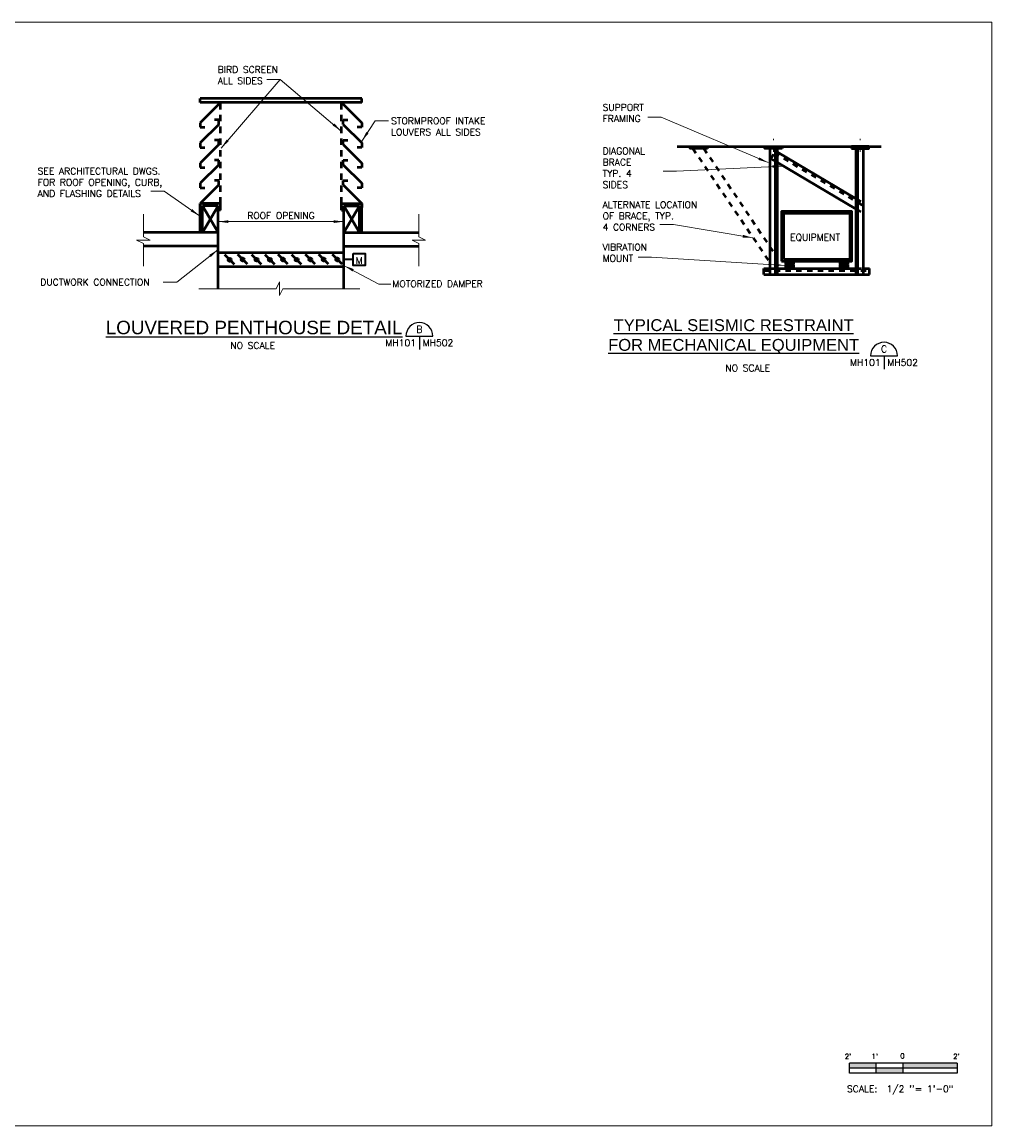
# Model space of a CAD drawing. Header units: inches. Extents: x -48361.7 to -48332.7, y -203400 to -203379.5.
# Tile 2 of 2: x -48350.7 to -48332.7, y -203400 to -203379.5. Entities that reach past the tile are written whole.
import ezdxf
from ezdxf.enums import TextEntityAlignment as Align

# ---------------------------------------------------------------- set-up
doc = ezdxf.new("R2010")
doc.units = ezdxf.units.IN
doc.header["$LTSCALE"] = 0.03937
doc.header["$MEASUREMENT"] = 0
doc.linetypes.add('ACAD_ISO02W100', pattern=[15, 12, -3])
doc.linetypes.add('ACAD_ISO08W100', pattern=[36, 24, -3, 6, -3])
doc.layers.get('Defpoints').update_dxf_attribs({"color": 35})
for name, color, linetype, lineweight in [('M-Anno-Dims', 33, 'Continuous', 18), ('M-Anno-Keyn', 133, 'Continuous', 18), ('M-Anno-Symb', 6, 'Continuous', 35), ('M-Anno-Text', 53, 'Continuous', 25), ('M-Border', 167, 'Continuous', 13), ('M-Detl-Grph', 40, 'Continuous', 50)]:
    doc.layers.add(name, color=color, linetype=linetype, lineweight=lineweight)
doc.styles.add('BORD', font='romand.shx')
doc.styles.add('NOTES', font='Romans.shx')

# ---------------------------------------------------------------- blocks, each defined once
blk = doc.blocks.new('cutsymb_2')
for p, q in [((-0.25, 0), (0.25, 0)), ((0, 0), (0, -0.25))]:
    blk.add_line(p, q)
blk.add_arc((0, 0), 0.25, 0, 180)
at = {"lineweight": 30, "style": 'NOTES'}
blk.add_attdef('DETAIL', text='', height=0.125, dxfattribs=at).set_placement((0, 0.125), align=Align.MIDDLE_CENTER)
blk.add_attdef('CUTON', text='', height=0.125, dxfattribs=at).set_placement((-0.0625, -0.125), align=Align.MIDDLE_RIGHT)
blk.add_attdef('FOUNDON', text='', height=0.125, dxfattribs=at).set_placement((0.0625, -0.125), align=Align.MIDDLE_LEFT)
blk = doc.blocks.new('cutsymb_1_1')
for p, q in [((-0.25, 0), (0.25, 0)), ((0, 0), (0, -0.25))]:
    blk.add_line(p, q)
blk.add_arc((0, 0), 0.25, 0, 180)
at = {"lineweight": 30, "style": 'NOTES'}
blk.add_attdef('DETAIL', text='', height=0.125, dxfattribs=at).set_placement((0, 0.125), align=Align.MIDDLE_CENTER)
blk.add_attdef('CUTON', text='', height=0.125, dxfattribs=at).set_placement((-0.0625, -0.125), align=Align.MIDDLE_RIGHT)
blk.add_attdef('FOUNDON', text='', height=0.125, dxfattribs=at).set_placement((0.0625, -0.125), align=Align.MIDDLE_LEFT)
blk = doc.blocks.new('s0012b')
for p, q in [((1, 0.002), (-1, 0.002)), ((-1, -0.185), (-1, 0.002)), ((-0.5, -0.185), (-0.5, 0)), ((0, -0.185), (0, 0)), ((1, 0.002), (1, -0.185)), ((1, -0.092), (-1, -0.092)), ((1, -0.185), (-1, -0.185))]:
    blk.add_line(p, q)
at = {"extrusion": (0, 0, -1)}
for points in [[(1, 0.002), (1, -0.092), (0.5, 0), (0.5, -0.092)], [(0, 0), (0, -0.092), (-1, 0.002), (-1, -0.092)], [(0.5, -0.092), (0.5, -0.185), (0, -0.092), (0, -0.185)]]:
    blk.add_solid(points, dxfattribs=at)
at = {"style": 'NOTES'}
for s, height, p in [("2'", 0.0938, (-1.025, 0.125)), ("1'", 0.0938, (-0.527, 0.125)), ('0', 0.0938, (-0.014, 0.134)), ("2'", 0.0938, (0.989, 0.125)), ('SCALE:  1/2 \'\'= 1\'-0"', 0.125, (-0.056, -0.477))]:
    blk.add_text(s, height=height, dxfattribs=at).set_placement(p, align=Align.MIDDLE_CENTER)

msp = doc.modelspace()

# ---------------------------------------------------------------- hatches: boundary and pattern name
at = {"layer": 'M-Detl-Grph'}
for points in [[(-48346.809, -203383.94, 1), (-48346.869, -203383.94, 1)], [(-48346.566, -203383.935, 1), (-48346.626, -203383.935, 1)], [(-48346.31, -203383.939, 1), (-48346.37, -203383.939, 1)], [(-48346.062, -203383.94, 1), (-48346.122, -203383.94, 1)], [(-48345.819, -203383.935, 1), (-48345.879, -203383.935, 1)], [(-48345.563, -203383.939, 1), (-48345.623, -203383.939, 1)], [(-48345.312, -203383.935, 1), (-48345.372, -203383.935, 1)], [(-48345.062, -203383.935, 1), (-48345.122, -203383.935, 1)], [(-48344.812, -203383.935, 1), (-48344.872, -203383.935, 1)]]:
    msp.add_hatch(color=256, dxfattribs=at).paths.add_polyline_path(points)

# ---------------------------------------------------------------- linework, layer by layer
at = {"layer": 'Defpoints'}
for p in [(-48347.052, -203383.232, -0.002), (-48345.885, -203383.232, -0.002), (-48344.719, -203383.232, -0.002), (-48344.719, -203383.232, -0.002)]:
    msp.add_point(p, dxfattribs=at)
at = {"layer": 'M-Anno-Dims', "lineweight": 13}
msp.add_line((-48347.052, -203383.232, -0.002), (-48344.719, -203383.232, -0.002), dxfattribs=at)
for p in [(-48347.052, -203383.169, -0.002), (-48344.719, -203383.169, -0.002)]:
    msp.add_point(p, dxfattribs=at)
at = {"layer": 'M-Anno-Dims', "lineweight": 13, "extrusion": (0, 0, -1)}
msp.add_solid([(48346.865, -203383.207, 0.002), (48347.052, -203383.232, 0.002), (48346.865, -203383.257, 0.002)], dxfattribs=at)
at = {"layer": 'M-Anno-Dims', "lineweight": 13}
msp.add_solid([(-48344.906, -203383.257, -0.002), (-48344.719, -203383.232, -0.002), (-48344.906, -203383.207, -0.002)], dxfattribs=at)
at = {"layer": 'M-Anno-Keyn', "lineweight": 13, "elevation": -0.002, "flags": 128}
for points in [[(-48346.999, -203381.866), (-48345.899, -203380.594), (-48346.149, -203380.594)], [(-48344.768, -203381.549), (-48345.899, -203380.594), (-48346.149, -203380.594)], [(-48336.836, -203382.136), (-48338.824, -203381.295), (-48339.074, -203381.295)], [(-48336.569, -203382.2), (-48338.539, -203382.293), (-48338.789, -203382.293)], [(-48347.397, -203383.127), (-48348.056, -203382.667), (-48348.306, -203382.667)], [(-48337.122, -203383.533), (-48338.598, -203383.288), (-48338.848, -203383.288)], [(-48347.058, -203383.753), (-48347.823, -203384.354), (-48348.073, -203384.354)], [(-48336.531, -203384.046), (-48339.002, -203383.894), (-48339.252, -203383.894)]]:
    msp.add_lwpolyline(points, dxfattribs=at)
at = {"layer": 'M-Anno-Keyn', "elevation": -0.002, "flags": 128}
for points in [[(-48344.384, -203381.736), (-48344.137, -203381.363), (-48343.887, -203381.363)], [(-48344.712, -203384.052), (-48344.07, -203384.393), (-48343.847, -203384.393)]]:
    msp.add_lwpolyline(points, dxfattribs=at)
at = {"layer": 'M-Anno-Keyn', "lineweight": 13}
for points in [[(-48344.927, -203381.447, -0.002), (-48344.768, -203381.549, -0.002), (-48344.895, -203381.409, -0.002)], [(-48337.018, -203382.086, -0.002), (-48336.836, -203382.136, -0.002), (-48336.999, -203382.04, -0.002)], [(-48347.565, -203383.041, -0.002), (-48347.397, -203383.127, -0.002), (-48347.536, -203383, -0.002)], [(-48337.311, -203383.527, -0.002), (-48337.122, -203383.533, -0.002), (-48337.303, -203383.478, -0.002)], [(-48336.72, -203384.059, -0.002), (-48336.531, -203384.046, -0.002), (-48336.717, -203384.009, -0.002)]]:
    msp.add_solid(points, dxfattribs=at)
at = {"layer": 'M-Anno-Keyn', "lineweight": 13, "extrusion": (0, 0, -1)}
for points in [[(48346.895, -203381.708, 0.002), (48346.999, -203381.866, 0.002), (48346.857, -203381.74, 0.002)], [(48336.755, -203382.234, 0.002), (48336.569, -203382.2, 0.002), (48336.757, -203382.184, 0.002)], [(48347.189, -203383.889, 0.002), (48347.058, -203383.753, 0.002), (48347.22, -203383.85, 0.002)]]:
    msp.add_solid(points, dxfattribs=at)
at = {"layer": 'M-Anno-Keyn', "extrusion": (0, 0, -1)}
for points in [[(48344.301, -203381.566, 0.002), (48344.384, -203381.736, 0.002), (48344.26, -203381.593, 0.002)], [(48344.534, -203384.113, 0.002), (48344.712, -203384.052, 0.002), (48344.556, -203384.158, 0.002)]]:
    msp.add_solid(points, dxfattribs=at)
at = {"layer": 'M-Anno-Symb'}
msp.add_line((-48344.548, -203383.935, -0.002), (-48344.719, -203383.935, -0.002), dxfattribs=at)
msp.add_3dface([(-48344.548, -203383.821, -0.002), (-48344.321, -203383.821, -0.002), (-48344.321, -203384.048, -0.002), (-48344.548, -203384.048, -0.002)], dxfattribs=at)
at = {"layer": 'M-Border'}
msp.add_3dface([(-48361.68, -203379.526), (-48332.68, -203379.526), (-48332.68, -203400.026), (-48361.68, -203400.026)], dxfattribs=at)
at = {"layer": 'M-Detl-Grph'}
for p, q in [((-48344.385, -203380.947, -0.002), (-48347.385, -203380.947, -0.002)), ((-48347.385, -203381.02, -0.002), (-48347.385, -203380.947, -0.002)), ((-48344.385, -203381.02, -0.002), (-48347.385, -203381.02, -0.002)), ((-48347.01, -203381.02, -0.002), (-48347.385, -203381.395, -0.002)), ((-48344.76, -203381.02, -0.002), (-48344.385, -203381.395, -0.002)), ((-48344.385, -203381.02, -0.002), (-48344.385, -203380.947, -0.002)), ((-48347.385, -203381.395, -0.002), (-48347.385, -203381.478, -0.002)), ((-48347.041, -203381.426, -0.002), (-48347.385, -203381.77, -0.002)), ((-48347.385, -203381.478, -0.002), (-48347.302, -203381.478, -0.002)), ((-48347.041, -203381.342, -0.002), (-48347.124, -203381.342, -0.002)), ((-48347.041, -203381.426, -0.002), (-48347.041, -203381.342, -0.002)), ((-48344.73, -203381.426, -0.002), (-48344.73, -203381.342, -0.002)), ((-48344.73, -203381.342, -0.002), (-48344.646, -203381.342, -0.002)), ((-48344.73, -203381.426, -0.002), (-48344.385, -203381.77, -0.002)), ((-48344.385, -203381.478, -0.002), (-48344.469, -203381.478, -0.002)), ((-48344.385, -203381.395, -0.002), (-48344.385, -203381.478, -0.002)), ((-48347.041, -203381.717, -0.002), (-48347.124, -203381.717, -0.002)), ((-48347.041, -203381.801, -0.002), (-48347.041, -203381.717, -0.002)), ((-48344.73, -203381.801, -0.002), (-48344.73, -203381.717, -0.002)), ((-48344.73, -203381.717, -0.002), (-48344.646, -203381.717, -0.002)), ((-48347.385, -203381.77, -0.002), (-48347.385, -203381.853, -0.002)), ((-48347.041, -203381.801, -0.002), (-48347.385, -203382.145, -0.002)), ((-48347.385, -203381.853, -0.002), (-48347.302, -203381.853, -0.002)), ((-48344.73, -203381.801, -0.002), (-48344.385, -203382.145, -0.002)), ((-48344.385, -203381.853, -0.002), (-48344.469, -203381.853, -0.002)), ((-48344.385, -203381.77, -0.002), (-48344.385, -203381.853, -0.002)), ((-48338.524, -203381.838, -0.002), (-48336.897, -203381.838, -0.002)), ((-48336.802, -203384.212, -0.002), (-48336.802, -203381.875, -0.002)), ((-48336.699, -203384.212, -0.002), (-48336.699, -203381.875, -0.002)), ((-48336.665, -203384.212, -0.002), (-48336.665, -203381.875, -0.002)), ((-48336.577, -203381.838, -0.002), (-48335.29, -203381.838, -0.002)), ((-48335.202, -203384.212, -0.002), (-48335.202, -203381.875, -0.002)), ((-48335.168, -203384.212, -0.002), (-48335.168, -203381.875, -0.002)), ((-48335.065, -203384.212, -0.002), (-48335.065, -203381.875, -0.002)), ((-48334.969, -203381.838, -0.002), (-48334.736, -203381.838, -0.002)), ((-48347.041, -203382.092, -0.002), (-48347.124, -203382.092, -0.002)), ((-48347.041, -203382.176, -0.002), (-48347.041, -203382.092, -0.002)), ((-48344.73, -203382.176, -0.002), (-48344.73, -203382.092, -0.002)), ((-48344.73, -203382.092, -0.002), (-48344.646, -203382.092, -0.002)), ((-48336.665, -203381.943, -0.002), (-48335.202, -203382.806, -0.002)), ((-48336.665, -203382.135, -0.002), (-48335.202, -203382.998, -0.002)), ((-48347.385, -203382.145, -0.002), (-48347.385, -203382.228, -0.002)), ((-48347.041, -203382.176, -0.002), (-48347.385, -203382.52, -0.002)), ((-48347.385, -203382.228, -0.002), (-48347.302, -203382.228, -0.002)), ((-48344.73, -203382.176, -0.002), (-48344.385, -203382.52, -0.002)), ((-48344.385, -203382.228, -0.002), (-48344.469, -203382.228, -0.002)), ((-48344.385, -203382.145, -0.002), (-48344.385, -203382.228, -0.002)), ((-48347.385, -203382.52, -0.002), (-48347.385, -203382.603, -0.002)), ((-48347.041, -203382.467, -0.002), (-48347.124, -203382.467, -0.002)), ((-48347.041, -203382.551, -0.002), (-48347.041, -203382.467, -0.002)), ((-48344.73, -203382.551, -0.002), (-48344.73, -203382.467, -0.002)), ((-48344.73, -203382.467, -0.002), (-48344.646, -203382.467, -0.002)), ((-48344.385, -203382.52, -0.002), (-48344.385, -203382.603, -0.002)), ((-48347.041, -203382.551, -0.002), (-48347.385, -203382.895, -0.002)), ((-48347.385, -203382.603, -0.002), (-48347.302, -203382.603, -0.002)), ((-48344.73, -203382.551, -0.002), (-48344.385, -203382.895, -0.002)), ((-48344.385, -203382.603, -0.002), (-48344.469, -203382.603, -0.002)), ((-48347.385, -203383.436, -0.002), (-48347.385, -203382.895, -0.002)), ((-48347.01, -203382.895, -0.002), (-48347.385, -203382.895, -0.002)), ((-48347.385, -203382.895, -0.002), (-48347.385, -203382.967, -0.002)), ((-48347.344, -203383.436, -0.002), (-48347.344, -203382.936, -0.002)), ((-48347.344, -203382.936, -0.002), (-48347.052, -203383.436, -0.002)), ((-48347.344, -203383.436, -0.002), (-48347.052, -203382.936, -0.002)), ((-48347.052, -203382.936, -0.002), (-48347.344, -203382.936, -0.002)), ((-48347.052, -203384.478, -0.002), (-48347.052, -203382.936, -0.002)), ((-48347.01, -203383.02, -0.002), (-48347.01, -203382.895, -0.002)), ((-48344.76, -203382.895, -0.002), (-48344.385, -203382.895, -0.002)), ((-48344.76, -203383.02, -0.002), (-48344.76, -203382.895, -0.002)), ((-48344.719, -203384.478, -0.002), (-48344.719, -203382.936, -0.002)), ((-48344.719, -203382.936, -0.002), (-48344.427, -203382.936, -0.002)), ((-48344.427, -203382.936, -0.002), (-48344.719, -203383.436, -0.002)), ((-48344.427, -203383.436, -0.002), (-48344.719, -203382.936, -0.002)), ((-48344.427, -203383.436, -0.002), (-48344.427, -203382.936, -0.002)), ((-48344.385, -203383.436, -0.002), (-48344.385, -203382.895, -0.002)), ((-48344.385, -203382.895, -0.002), (-48344.385, -203382.967, -0.002)), ((-48347.01, -203383.02, -0.002), (-48347.052, -203383.02, -0.002)), ((-48344.76, -203383.02, -0.002), (-48344.719, -203383.02, -0.002)), ((-48347.052, -203383.436, -0.002), (-48348.443, -203383.436, -0.002)), ((-48344.719, -203383.436, -0.002), (-48343.327, -203383.436, -0.002)), ((-48347.052, -203383.686, -0.002), (-48348.443, -203383.686, -0.002)), ((-48344.719, -203383.686, -0.002), (-48343.327, -203383.686, -0.002)), ((-48344.719, -203383.813, -0.002), (-48347.052, -203383.813, -0.002)), ((-48346.749, -203384.03, -0.002), (-48346.928, -203383.851, -0.002)), ((-48346.506, -203384.025, -0.002), (-48346.686, -203383.845, -0.002)), ((-48346.25, -203384.029, -0.002), (-48346.429, -203383.85, -0.002)), ((-48346.002, -203384.03, -0.002), (-48346.181, -203383.851, -0.002)), ((-48345.759, -203384.025, -0.002), (-48345.938, -203383.845, -0.002)), ((-48345.503, -203384.029, -0.002), (-48345.682, -203383.85, -0.002)), ((-48345.252, -203384.025, -0.002), (-48345.432, -203383.845, -0.002)), ((-48345.002, -203384.025, -0.002), (-48345.182, -203383.845, -0.002)), ((-48344.752, -203384.025, -0.002), (-48344.932, -203383.845, -0.002)), ((-48336.499, -203383.966, -0.002), (-48336.374, -203383.966, -0.002)), ((-48335.368, -203383.966, -0.002), (-48335.493, -203383.966, -0.002)), ((-48335.418, -203383.966, -0.002), (-48335.28, -203383.966, -0.002)), ((-48347.052, -203384.063, -0.002), (-48344.719, -203384.063, -0.002)), ((-48336.915, -203384.212, -0.002), (-48336.915, -203384.104, -0.002)), ((-48336.915, -203384.104, -0.002), (-48336.802, -203384.104, -0.002)), ((-48336.665, -203384.104, -0.002), (-48335.202, -203384.104, -0.002)), ((-48336.499, -203383.994, -0.002), (-48336.374, -203383.994, -0.002)), ((-48336.499, -203384.021, -0.002), (-48336.374, -203384.021, -0.002)), ((-48336.499, -203384.049, -0.002), (-48336.374, -203384.049, -0.002)), ((-48336.499, -203384.076, -0.002), (-48336.374, -203384.076, -0.002)), ((-48335.368, -203383.994, -0.002), (-48335.493, -203383.994, -0.002)), ((-48335.368, -203384.021, -0.002), (-48335.493, -203384.021, -0.002)), ((-48335.368, -203384.049, -0.002), (-48335.493, -203384.049, -0.002)), ((-48335.368, -203384.076, -0.002), (-48335.493, -203384.076, -0.002)), ((-48335.065, -203384.104, -0.002), (-48334.952, -203384.104, -0.002)), ((-48334.952, -203384.212, -0.002), (-48334.952, -203384.104, -0.002)), ((-48336.915, -203384.212, -0.002), (-48334.952, -203384.212, -0.002))]:
    msp.add_line(p, q, dxfattribs=at)
at = {"layer": 'M-Detl-Grph', "linetype": 'ACAD_ISO02W100', "ltscale": 0.25}
for p, q in [((-48347.01, -203382.895, -0.002), (-48347.01, -203381.02, -0.002)), ((-48344.76, -203382.895, -0.002), (-48344.76, -203381.02, -0.002))]:
    msp.add_line(p, q, dxfattribs=at)
at = {"layer": 'M-Detl-Grph', "linetype": 'ACAD_ISO08W100', "lineweight": 0, "ltscale": 0.125}
for p, q in [((-48336.737, -203381.935, -0.002), (-48336.737, -203381.696, -0.002)), ((-48335.129, -203381.935, -0.002), (-48335.129, -203381.696, -0.002))]:
    msp.add_line(p, q, dxfattribs=at)
at = {"layer": 'M-Detl-Grph', "linetype": 'ACAD_ISO02W100', "ltscale": 0.125}
for p, q in [((-48338.236, -203381.875, -0.002), (-48336.802, -203384, -0.002)), ((-48338.034, -203381.875, -0.002), (-48336.699, -203383.854, -0.002)), ((-48336.786, -203382.063, -0.002), (-48336.703, -203381.921, -0.002)), ((-48336.703, -203381.921, -0.002), (-48336.665, -203381.943, -0.002)), ((-48336.786, -203382.063, -0.002), (-48336.665, -203382.135, -0.002)), ((-48336.725, -203381.958, -0.002), (-48335.065, -203382.938, -0.002)), ((-48335.202, -203382.806, -0.002), (-48335.065, -203382.887, -0.002)), ((-48335.202, -203382.998, -0.002), (-48335.065, -203383.079, -0.002)), ((-48336.915, -203384.139, -0.002), (-48334.952, -203384.139, -0.002)), ((-48336.802, -203384.104, -0.002), (-48336.665, -203384.104, -0.002)), ((-48335.202, -203384.104, -0.002), (-48335.065, -203384.104, -0.002))]:
    msp.add_line(p, q, dxfattribs=at)
at = {"layer": 'M-Detl-Grph', "lineweight": 13, "elevation": -0.002, "flags": 128}
for points in [[(-48348.443, -203383.093), (-48348.443, -203383.513), (-48348.318, -203383.575), (-48348.568, -203383.575), (-48348.443, -203383.638), (-48348.443, -203384.057)], [(-48343.327, -203383.093), (-48343.327, -203383.513), (-48343.202, -203383.575), (-48343.452, -203383.575), (-48343.327, -203383.638), (-48343.327, -203384.057)], [(-48347.413, -203384.478), (-48345.979, -203384.478), (-48345.916, -203384.353), (-48345.916, -203384.603), (-48345.854, -203384.478), (-48344.42, -203384.478)]]:
    msp.add_lwpolyline(points, dxfattribs=at)
at = {"layer": 'M-Detl-Grph'}
for centre in [(-48346.839, -203383.94, -0.002), (-48346.596, -203383.935, -0.002), (-48346.34, -203383.939, -0.002), (-48346.092, -203383.94, -0.002), (-48345.849, -203383.935, -0.002), (-48345.593, -203383.939, -0.002), (-48345.342, -203383.935, -0.002), (-48345.092, -203383.935, -0.002), (-48344.842, -203383.935, -0.002)]:
    msp.add_circle(centre, 0.03, dxfattribs=at)
for centre, start, end in [((-48336.499, -203383.98, -0.002), 90, 270), ((-48336.374, -203383.98, -0.002), 270, 90), ((-48335.492, -203383.98, -0.002), 90, 270), ((-48335.367, -203383.98, -0.002), 270, 90), ((-48336.499, -203384.007, -0.002), 90, 270), ((-48336.499, -203384.035, -0.002), 90, 270), ((-48336.499, -203384.063, -0.002), 90, 270), ((-48336.499, -203384.09, -0.002), 90, 270), ((-48336.374, -203384.007, -0.002), 270, 90), ((-48336.374, -203384.035, -0.002), 270, 90), ((-48336.374, -203384.063, -0.002), 270, 90), ((-48336.374, -203384.09, -0.002), 270, 90), ((-48335.492, -203384.007, -0.002), 90, 270), ((-48335.492, -203384.035, -0.002), 90, 270), ((-48335.492, -203384.063, -0.002), 90, 270), ((-48335.492, -203384.09, -0.002), 90, 270), ((-48335.367, -203384.007, -0.002), 270, 90), ((-48335.367, -203384.035, -0.002), 270, 90), ((-48335.367, -203384.063, -0.002), 270, 90), ((-48335.367, -203384.09, -0.002), 270, 90)]:
    msp.add_arc(centre, 0.0138, start, end, dxfattribs=at)
for points in [[(-48337.963, -203381.875, -0.002), (-48338.283, -203381.875, -0.002), (-48338.283, -203381.838, -0.002), (-48337.963, -203381.838, -0.002)], [(-48336.577, -203381.875, -0.002), (-48336.897, -203381.875, -0.002), (-48336.897, -203381.838, -0.002), (-48336.577, -203381.838, -0.002)], [(-48335.29, -203381.875, -0.002), (-48334.969, -203381.875, -0.002), (-48334.969, -203381.838, -0.002), (-48335.29, -203381.838, -0.002)], [(-48336.586, -203383.966, -0.002), (-48335.28, -203383.966, -0.002), (-48335.28, -203383.047, -0.002), (-48336.586, -203383.047, -0.002)], [(-48336.552, -203383.931, -0.002), (-48335.314, -203383.931, -0.002), (-48335.314, -203383.082, -0.002), (-48336.552, -203383.082, -0.002)]]:
    msp.add_3dface(points, dxfattribs=at)

# ---------------------------------------------------------------- block references
at = {"layer": 'M-Anno-Text'}
ref = msp.add_blockref('cutsymb_1_1', (-48343.315, -203385.357), dxfattribs=at)
ref.add_attrib('DETAIL', 'B', dxfattribs={"height": 0.125, "style": 'NOTES'}).set_placement((-48343.315, -203385.232), align=Align.MIDDLE_CENTER)
ref.add_attrib('CUTON', 'MH101', dxfattribs={"height": 0.125, "style": 'NOTES'}).set_placement((-48343.378, -203385.482), align=Align.MIDDLE_RIGHT)
ref.add_attrib('FOUNDON', 'MH502', dxfattribs={"height": 0.125, "style": 'NOTES'}).set_placement((-48343.253, -203385.482), align=Align.MIDDLE_LEFT)
ref = msp.add_blockref('cutsymb_2', (-48334.684, -203385.723), dxfattribs=at)
ref.add_attrib('DETAIL', 'C', dxfattribs={"height": 0.125, "style": 'NOTES'}).set_placement((-48334.684, -203385.598), align=Align.MIDDLE_CENTER)
ref.add_attrib('CUTON', 'MH101', dxfattribs={"height": 0.125, "style": 'NOTES'}).set_placement((-48334.747, -203385.848), align=Align.MIDDLE_RIGHT)
ref.add_attrib('FOUNDON', 'MH502', dxfattribs={"height": 0.125, "style": 'NOTES'}).set_placement((-48334.622, -203385.848), align=Align.MIDDLE_LEFT)
msp.add_blockref('s0012b', (-48334.328, -203398.86), dxfattribs=at)

# ---------------------------------------------------------------- texts
at = {"layer": 'M-Anno-Dims', "lineweight": 13, "insert": (-48345.885, -203383.12, -0.002), "char_height": 0.125, "attachment_point": 5, "style": 'NOTES'}
msp.add_mtext('ROOF OPENING', dxfattribs=at)
at = {"layer": 'M-Anno-Keyn', "char_height": 0.125, "attachment_point": 1, "style": 'NOTES'}
for s, insert, width in [('BIRD SCREEN ALL SIDES', (-48347.061, -203380.346, -0.002), 1.48524), ('DIAGONAL BRACE\\PTYP. 4 SIDES', (-48339.912, -203381.858, -0.002), 1), ('ALTERNATE LOCATION\\POF BRACE, TYP.\\P4 CORNERS', (-48339.912, -203382.856, -0.002), 1.99746), ('VIBRATION MOUNT', (-48339.912, -203383.643, -0.002), 1)]:
    msp.add_mtext(s, dxfattribs=dict(at, insert=insert, width=width))
at = {"layer": 'M-Anno-Keyn', "char_height": 0.125, "style": 'NOTES'}
for s, insert, attachment_point in [('SUPPORT\\PFRAMING', (-48339.912, -203381.048, -0.002), 1), ('STORMPROOF INTAKE\\PLOUVERS ALL SIDES', (-48343.841, -203381.298, -0.002), 1), ('SEE ARCHITECTURAL DWGS.\\PFOR ROOF OPENING, CURB,\\PAND FLASHING DETAILS', (-48350.407, -203382.232, -0.002), 1), ('EQUIPMENT', (-48336.428, -203383.461, -0.002), 1), ('M', (-48344.432, -203383.953, -0.002), 5), ('DUCTWORK CONNECTION', (-48350.358, -203384.294, -0.002), 1), ('MOTORIZED DAMPER', (-48343.815, -203384.324, -0.002), 1)]:
    msp.add_mtext(s, dxfattribs=dict(at, insert=insert, attachment_point=attachment_point))
at = {"layer": 'M-Anno-Text', "insert": (-48346.386, -203385.2, -0.002), "char_height": 0.25, "attachment_point": 5, "line_spacing_factor": 0.740472, "style": 'BORD'}
msp.add_mtext('\\fArial|b0|i0|c0|p39;\\LLOUVERED PENTHOUSE DETAIL  ', dxfattribs=at)
at = {"layer": 'M-Anno-Text', "insert": (-48337.478, -203385.368, -0.002), "char_height": 0.22005, "width": 4.89323, "attachment_point": 5, "style": 'BORD'}
msp.add_mtext('\\fArial|b0|i0|c0|p39;\\LTYPICAL SEISMIC RESTRAINT FOR MECHANICAL EQUIPMENT   ', dxfattribs=at)
at = {"layer": 'M-Anno-Text', "char_height": 0.125, "attachment_point": 5, "style": 'NOTES'}
for insert in [(-48346.412, -203385.533, -0.002), (-48337.216, -203385.951, -0.002)]:
    msp.add_mtext('NO SCALE', dxfattribs=dict(at, insert=insert))

doc.saveas('drawing.dxf')
